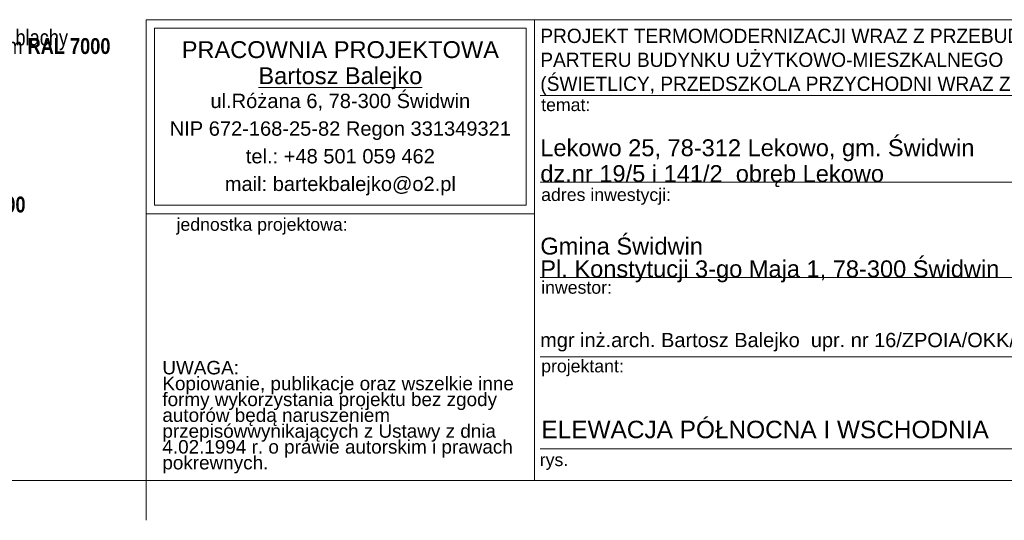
# Model space of a CAD drawing. Extents: x -613240 to -325500, y -25863 to 152403.
# Tile 19 of 254: x -488712 to -476310, y -22547 to -16236. Entities that reach past the tile are written whole.
import ezdxf

# ---------------------------------------------------------------- set-up
doc = ezdxf.new("R2010")
doc.units = 0
doc.header["$MEASUREMENT"] = 0
for name, color, linetype, lineweight in [('Arch opisy_Nr_Pióra__1', 7, 'Continuous', 25), ('ARCH TABELA_Nr_Pióra__1', 7, 'Continuous', 25), ('ARCH TABELA_Nr_Pióra__21', 7, 'Continuous', 9), ('ARCH TABELA_Nr_Pióra__7', 7, 'Continuous', 13)]:
    doc.layers.add(name, color=color, linetype=linetype, lineweight=lineweight)
doc.styles.add('GENERATED_STYLE_4', font='txt')
doc.styles.add('GENERATED_STYLE_5', font='txt')
doc.styles.add('GENERATED_STYLE_7', font='arial.ttf')
doc.styles.add('GENERATED_STYLE_8', font='arial.ttf')
doc.styles.add('GENERATED_STYLE_9', font='arial.ttf')

msp = doc.modelspace()

# ---------------------------------------------------------------- linework, layer by layer
at = {"layer": 'ARCH TABELA_Nr_Pióra__21', "linetype": 'Continuous'}
for p, q in [((-487119.9, -22047.4), (-487119.9, -16236.2)), ((-487119.9, -16236.2), (-482226.3, -16236.2)), ((-487119.9, -18683), (-487119.9, -16236.2)), ((-487119.9, -16236.2), (-469619.9, -16236.2)), ((-482226.3, -16236.2), (-482226.3, -22047.4)), ((-482226.3, -18683), (-482226.3, -16236.2)), ((-487013.6, -18576.6), (-487013.6, -16342.6)), ((-487013.6, -16342.6), (-482332.7, -16342.6)), ((-482332.7, -18576.6), (-482332.7, -16342.6)), ((-482226.3, -22047.4), (-482226.3, -16636.2)), ((-482154.1, -17192.6), (-474454.3, -17192.6)), ((-482154.1, -18286.2), (-474454.3, -18286.2)), ((-487013.6, -18576.6), (-482332.7, -18576.6)), ((-487119.9, -18683), (-482226.3, -18683)), ((-482154.1, -19486.2), (-474454.3, -19486.2)), ((-482154.1, -20486.2), (-474454.3, -20486.2)), ((-482154.1, -21647.4), (-474454.3, -21647.4)), ((-469619.9, -22047.4), (-510369.9, -22047.4)), ((-487119.9, -22547.4), (-487119.9, -22047.4)), ((-487119.9, -22047.4), (-482226.3, -22047.4)), ((-469619.9, -22047.4), (-482226.3, -22047.4))]:
    msp.add_line(p, q, dxfattribs=at)

# ---------------------------------------------------------------- texts
at = {"layer": 'Arch opisy_Nr_Pióra__1', "linetype": 'Continuous', "char_height": 200, "width": 8549.677, "attachment_point": 1, "style": 'GENERATED_STYLE_4'}
for s, insert, line_spacing_factor in [('\\A1;{\\fArial Narrow Europa Środkowa|b0|i0|c0|p34;Fragmenty elewacji, ściany lukarny pokryte panelami szer. 271 mm z blachy \\Ppowlekanej układanymi w poziomie na rąbek stojący w kolorze szarym \\fArial Narrow Europa Środkowa|b1|i0|c0|p34;RAL 7000\\fArial Narrow Europa Środkowa|b0|i0|c0|p34; }', (-495819.9, -16361.5), 0.321922), ('\\A1;{\\fArial Narrow Europa Środkowa|b0|i0|c0|p34;Rynny, rury spustowe, obróbki blacharskie\\Pwykonane z blachy powlekanej  w kolorze szarym \\fArial Narrow Europa Środkowa|b1|i0|c0|p34;RAL 7000}', (-495819.9, -17361.5), 0.528524), ('\\A1;{\\fArial Narrow Europa Środkowa|b0|i0|c0|p34;Stolarka okienna i drzwiowa w kolorze szarym \\fArial Narrow Europa Środkowa|b1|i0|c0|p34;RAL 7000\\P\\fArial Narrow Europa Środkowa|b0|i0|c0|p34;parapety zewnętrzne z blachy powlekanej w kolorze szarym \\fArial Narrow Europa Środkowa|b1|i0|c0|p34;RAL 7000}', (-495819.9, -18358.9), 0.322723)]:
    msp.add_mtext(s, dxfattribs=dict(at, insert=insert, line_spacing_factor=line_spacing_factor))
at = {"layer": 'Arch opisy_Nr_Pióra__1', "linetype": 'Continuous', "char_height": 200, "attachment_point": 1, "style": 'GENERATED_STYLE_4'}
for s, insert in [('\\A1;{\\fArial Narrow Europa Środkowa|b0|i0|c0|p34;Okna połaciowe i wyłazy dachowe w kolorze szarym \\fArial Narrow Europa Środkowa|b1|i0|c0|p34;RAL 7000}', (-495819.9, -19523.6)), ('\\A1;{\\fArial Narrow Europa Środkowa|b0|i0|c0|p34;Kratki wentylacyjne stalowe malowane w kolorze szarym \\fArial Narrow Europa Środkowa|b1|i0|c0|p34;RAL 7040\\fArial Narrow Europa Środkowa|b0|i0|c0|p34; }', (-495819.9, -20526.3))]:
    msp.add_mtext(s, dxfattribs=dict(at, insert=insert))
at = {"layer": 'ARCH TABELA_Nr_Pióra__1', "linetype": 'Continuous', "insert": (-482154.1, -17187.9), "char_height": 180, "attachment_point": 7, "line_spacing_factor": 1.005757, "style": 'GENERATED_STYLE_5'}
msp.add_mtext('{\\pt22543.1;PROJEKT TERMOMODERNIZACJI WRAZ Z PRZEBUDOWĄ POMIESZCZEŃ \\P\\pt22543.1;PARTERU BUDYNKU UŻYTKOWO-MIESZKALNEGO\\P\\pt22543.1;(ŚWIETLICY, PRZEDSZKOLA PRZYCHODNI WRAZ Z LOKALEM MIESZKALNYM)}', dxfattribs=at)
at = {"layer": 'ARCH TABELA_Nr_Pióra__1', "linetype": 'Continuous', "insert": (-482140.3, -21292.1), "char_height": 220, "attachment_point": 1, "style": 'GENERATED_STYLE_9'}
msp.add_mtext('{ELEWACJA PÓŁNOCNA I WSCHODNIA}', dxfattribs=at)
at = {"layer": 'ARCH TABELA_Nr_Pióra__21', "linetype": 'Continuous', "insert": (-482154.1, -19547.5), "char_height": 212.766, "attachment_point": 7, "line_spacing_factor": 0.807442, "style": 'GENERATED_STYLE_7'}
msp.add_mtext('{Gmina Świdwin\\PPl. Konstytucji 3-go Maja 1, 78-300 Świdwin}', dxfattribs=at)
at = {"layer": 'ARCH TABELA_Nr_Pióra__7', "linetype": 'Continuous', "char_height": 212.766}
for s, insert, attachment_point, line_spacing_factor, style in [('{PRACOWNIA PROJEKTOWA\\P\\LBartosz Balejko}', (-484673.1, -16507.5), 2, 0.926719, 'GENERATED_STYLE_8'), ('{Lekowo 25, 78-312 Lekowo, gm. Świdwin\\Pdz.nr 19/5 i 141/2  obręb Lekowo}', (-482154.1, -18347.5), 7, 0.918867, 'GENERATED_STYLE_7')]:
    msp.add_mtext(s, dxfattribs=dict(at, insert=insert, attachment_point=attachment_point, line_spacing_factor=line_spacing_factor, style=style))
at = {"layer": 'ARCH TABELA_Nr_Pióra__7', "linetype": 'Continuous', "style": 'GENERATED_STYLE_7'}
for s, insert, char_height, width, attachment_point, line_spacing_factor in [('{ul.Różana 6, 78-300 Świdwin\\PNIP 672-168-25-82 Regon 331349321\\Ptel.: +48 501 059 462\\Pmail: bartekbalejko@o2.pl}', (-484673.1, -17169.5), 180.852, 4680.851, 2, 1.156383), ('{UWAGA:\\PKopiowanie, publikacje oraz wszelkie inne formy wykorzystania projektu bez zgody autorów będą naruszeniem przepisówwynikających z Ustawy z dnia 4.02.1994 r. o prawie autorskim i prawach pokrewnych.}', (-486914.8, -20537.6), 170.2128, 4483.408, 1, 0.703415)]:
    msp.add_mtext(s, dxfattribs=dict(at, insert=insert, char_height=char_height, width=width, attachment_point=attachment_point, line_spacing_factor=line_spacing_factor))
at = {"layer": 'ARCH TABELA_Nr_Pióra__7', "linetype": 'Continuous', "attachment_point": 1, "style": 'GENERATED_STYLE_7'}
for s, insert, char_height in [('{temat:}', (-482143.4, -17229.1), 159.58), ('{adres inwestycji:}', (-482143.4, -18362.4), 159.58), ('{jednostka projektowa:}', (-486737, -18737.6), 159.58), ('{inwestor:}', (-482143.4, -19531.3), 159.58), ('{mgr inż.arch. Bartosz Balejko  upr. nr 16/ZPOIA/OKK/2010}', (-482156.3, -20184.3), 180), ('{projektant:}', (-482143.4, -20522.7), 159.58), ('{rys.}', (-482161.3, -21704.5), 159.58)]:
    msp.add_mtext(s, dxfattribs=dict(at, insert=insert, char_height=char_height))

doc.saveas('drawing.dxf')
